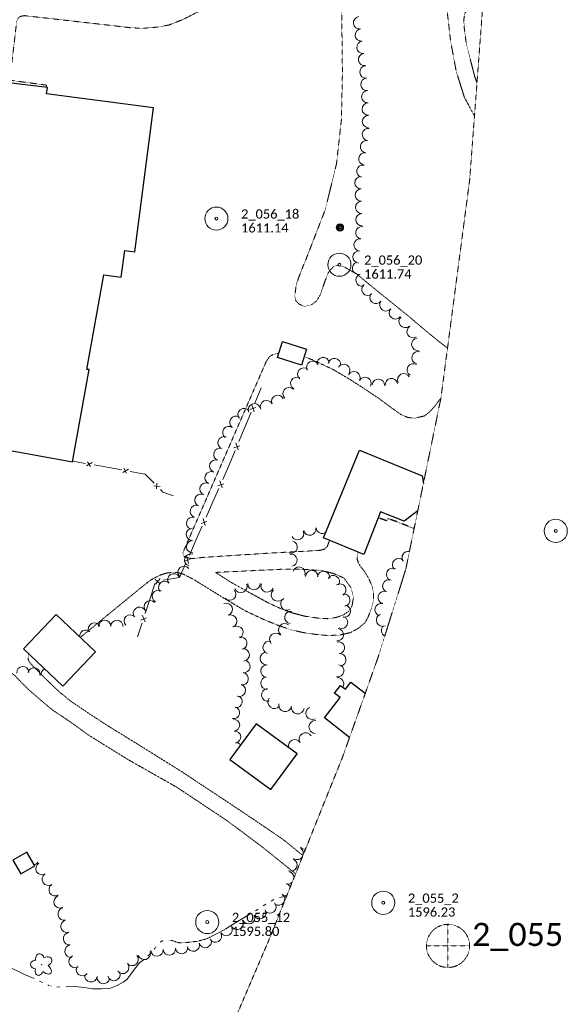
# Model space of a CAD drawing. Extents: x 386237 to 390135, y 96958 to 113752.
# Tile 65 of 116: x 388697 to 389052, y 102694 to 103333. Entities that reach past the tile are written whole.
import ezdxf

# ---------------------------------------------------------------- set-up
doc = ezdxf.new("R2010")
doc.units = 0
doc.header["$MEASUREMENT"] = 0
doc.linetypes.add('Wisdot3', pattern=[0.1875, 0.125, -0.0625])
doc.linetypes.add('Wisdot6', pattern=[0.375, 0.125, -0.0625, 0.03125, -0.0625, 0.03125, -0.0625])
for name, color, linetype, lineweight in [('E_BLD', 231, 'Continuous', 25), ('E_DWY', 51, 'Wisdot3', 18), ('E_LAND_Vegetation', 81, 'Continuous', 18), ('E_MAP_Limits', 81, 'Wisdot3', 18), ('E_MAP_PassPoints', 41, 'Continuous', 18), ('E_MISCPROP', 31, 'Continuous', 18), ('E_MISCPROP_HvyDash', 231, 'Wisdot3', 25), ('E_MISCPROP_Railing', 31, 'Continuous', 18), ('E_WTR', 131, 'Wisdot6', 18), ('E_WTR_Elevations', 131, 'Continuous', 18)]:
    doc.layers.add(name, color=color, linetype=linetype, lineweight=lineweight)
doc.styles.add('CalibriLight', font='calibril.ttf')

# ---------------------------------------------------------------- blocks, each defined once
blk = doc.blocks.new('PP')
at = {"layer": 'E_MAP_PassPoints', "lineweight": 0}
for radius in [7.5, 0.96]:
    blk.add_circle((0, 0), radius, dxfattribs=at)
blk = doc.blocks.new('PHOTOC')
at = {"layer": 'E_MAP_Limits', "lineweight": 0}
for p, q in [((0.12, 14.06), (0.06, -13.8)), ((-13.79, 0.03), (14.12, 0.01))]:
    blk.add_line(p, q, dxfattribs=at)
blk.add_circle((0.17, 0.03), 14, dxfattribs=at)
blk = doc.blocks.new('POLE')
at = {"color": 0, "linetype": 'ByBlock', "lineweight": -2, "transparency": 16777216}
for radius in [4.46, 3.35, 2.23, 1.12]:
    blk.add_circle((0, 0), radius, dxfattribs=at)
blk = doc.blocks.new('DTRE')
at = {"color": 0, "linetype": 'ByBlock', "lineweight": -2, "transparency": 16777216}
blk.add_circle((-0.18, 0), 0.183, dxfattribs=at)
for centre, major_axis, ratio in [((-1.87, 5.32), (1.36, -4.98), 0.782863), ((-5.87, 0.15), (4.93, -0.12), 0.832022), ((4.06, 2.74), (-5.27, -2.93), 0.691916), ((-2.49, -5.24), (1.8, 4.86), 0.716896), ((3.54, -3.71), (-5.01, 4.58), 0.560249)]:
    blk.add_ellipse(centre, major_axis=major_axis, ratio=ratio, start_param=1.570796, end_param=4.712389, dxfattribs=at)

msp = doc.modelspace()

# ---------------------------------------------------------------- linework, layer by layer
at = {"layer": 'E_BLD', "ltscale": 5}
for p, q in [((388714.66, 103288.69), (388689.35, 103291.9)), ((388713.98, 103284.65), (388714.66, 103288.69)), ((388783.3, 103275.61), (388713.98, 103284.65)), ((388771.27, 103182.14), (388783.3, 103275.61)), ((388762.41, 103165.74), (388764.88, 103182.99)), ((388764.88, 103182.99), (388771.27, 103182.14)), ((388740.22, 103105.75), (388751.16, 103167.18)), ((388751.16, 103167.18), (388762.41, 103165.74)), ((388863.85, 103113.66), (388867.19, 103123.98)), ((388867.19, 103123.98), (388882.68, 103118.95)), ((388882.68, 103118.95), (388879.33, 103108.64)), ((388879.33, 103108.64), (388863.85, 103113.66)), ((388730.76, 103045.84), (388741.59, 103105.75)), ((388741.59, 103105.75), (388740.22, 103105.75)), ((388670.85, 103056.67), (388730.76, 103045.84)), ((388893.7, 102996.5), (388916.97, 103053.37)), ((388916.97, 103053.37), (388957.63, 103036.74)), ((388957.63, 103036.74), (388958.5, 103031.83)), ((388930.67, 103013.46), (388919.81, 102985.82)), ((388946.09, 103007.41), (388930.67, 103013.46)), ((388954.87, 103014.12), (388946.09, 103007.41)), ((388919.81, 102985.82), (388893.7, 102996.5)), ((388699.06, 102924.47), (388720.27, 102946.8)), ((388720.27, 102946.8), (388745.73, 102922.62)), ((388724.52, 102900.29), (388699.06, 102924.47)), ((388745.73, 102922.62), (388724.52, 102900.29)), ((388907.9, 102898.36), (388911.44, 102902.95)), ((388911.44, 102902.95), (388920.81, 102895.71)), ((388900.83, 102895.64), (388904.79, 102900.76)), ((388904.44, 102892.85), (388900.83, 102895.64)), ((388904.79, 102900.76), (388907.9, 102898.36)), ((388894.24, 102879.66), (388904.44, 102892.85)), ((388849.96, 102875.9), (388833, 102852.79)), ((388876.51, 102856.4), (388849.96, 102875.9)), ((388910.6, 102867.03), (388894.24, 102879.66)), ((388833, 102852.79), (388859.55, 102833.29)), ((388859.55, 102833.29), (388876.51, 102856.4)), ((388701.26, 102792.62), (388692.14, 102787.42)), ((388706.39, 102783.62), (388701.26, 102792.62)), ((388692.14, 102787.42), (388697.27, 102778.42)), ((388697.27, 102778.42), (388706.39, 102783.62))]:
    msp.add_line(p, q, dxfattribs=at)
at = {"layer": 'E_DWY', "flags": 128}
for points in [[(388713.86, 103288.79), (388714.03, 103290.28), (388690.19, 103293.49), (388694.61, 103331.65), (388695.46, 103333.65), (388697.06, 103334.87), (388699.5, 103335.41), (388755.38, 103329.1), (388769.32, 103327.43), (388777.62, 103327.25), (388786.28, 103327.99), (388793.4, 103329.32), (388802.5, 103332.92), (388810.24, 103336.82), (388820.23, 103341.85), (388827.63, 103346.16), (388836.46, 103352.4), (388843.46, 103359.19), (388847.88, 103366.6), (388851.41, 103375.4), (388854.26, 103386.5), (388855.09, 103395.77), (388854.29, 103402.05), (388851.59, 103409.62), (388845.89, 103418.95), (388840.8, 103425.23), (388828.41, 103437.72), (388816.01, 103447.54), (388804.6, 103454.81), (388787.96, 103462.56), (388771.64, 103468.73), (388751.64, 103474.66), (388719.7, 103484.62)], [(388918.54, 103378.77), (388914.83, 103379.16), (388909.68, 103375.89), (388906.19, 103368.54), (388905.13, 103358.84), (388905.46, 103343.66), (388905.95, 103297.66), (388905.31, 103267.99), (388902.11, 103239.16), (388894.87, 103209.63), (388882.64, 103178.08), (388879.24, 103169.78), (388876.02, 103161.09), (388875.04, 103153.31), (388875.77, 103150.24), (388877.91, 103148.13), (388881.34, 103146.7), (388885.76, 103147.7), (388889.2, 103150.25), (388891.66, 103154.34), (388894.6, 103163), (388896.88, 103168.86), (388900.07, 103172.47), (388902.71, 103173.43), (388907.22, 103172.25), (388914.92, 103167.97), (388927.2, 103157.86), (388949.03, 103140.24), (388959.84, 103131.07), (388967.77, 103124.62), (388974.14, 103119.6)], [(388991.64, 103270.31), (388991.54, 103270.43), (388985.1, 103282.38), (388979.8, 103299.24), (388976.13, 103318.87), (388974.54, 103332.96), (388973.67, 103340.13), (388971.21, 103345.36), (388964.28, 103354.11), (388956.46, 103359.47), (388943.96, 103366.4), (388918.71, 103378.74), (388918.54, 103378.77)], [(388996.69, 103339.02), (388996.38, 103339.19), (388993.26, 103340.23), (388991.03, 103340.55), (388988.35, 103340), (388986.68, 103338.87), (388985.39, 103336.82), (388984.78, 103333.33), (388984.88, 103328.41), (388986.28, 103317.45), (388991.8, 103295.81), (388993.27, 103291.86)], [(388897.64, 102994.89), (388896.04, 102990.74), (388894.28, 102989.18), (388891.88, 102988.52), (388889.44, 102988.27), (388859.04, 102986.65), (388816.29, 102983.89), (388808.16, 102983.05), (388805.91, 102983.51), (388803.35, 102984.48), (388802.9, 102984.84), (388802.68, 102985.64), (388802.42, 102986.85), (388856.52, 103110.97), (388858.79, 103114.22), (388861.11, 103115.56), (388863.53, 103116.08), (388864.6, 103115.99)], [(388910, 103099.82), (388899.81, 103105.84), (388886.56, 103112.01), (388881.13, 103114.18)], [(388969.89, 103087.35), (388965.86, 103081.94), (388962.29, 103078.01), (388959.11, 103075.63), (388952.82, 103074.16), (388948.38, 103074.66), (388943.94, 103076.53), (388938.91, 103080.12), (388929.57, 103086.98), (388920, 103093.39), (388911.04, 103099.18), (388910, 103099.82)], [(388741.84, 102868.14), (388729.59, 102876.97), (388717.66, 102884.92), (388702.34, 102898.01), (388693.45, 102907.1), (388690.32, 102909.52), (388686.89, 102910.94), (388676.54, 102914.26), (388671.28, 102916.05), (388662.79, 102919.98), (388658.5, 102923.1), (388655.82, 102926.52), (388653.76, 102929.19), (388650.26, 102932.53), (388645.62, 102935.06), (388639.04, 102939.05), (388635.38, 102942.64), (388632.71, 102945.93), (388630.2, 102950.33), (388627.98, 102954.63), (388625.95, 102961), (388624.86, 102966.23), (388624.35, 102971.25), (388623.84, 102977.5), (388623.88, 102983.81), (388624.62, 102989.91), (388624.67, 102994.72), (388624.37, 102998.94), (388623.54, 103001.73), (388622.05, 103004.18), (388619.83, 103007.1), (388616.09, 103010.14), (388612.39, 103012.78), (388606.23, 103015.43), (388574.56, 103026.15), (388570.62, 103027.12), (388567.95, 103027.2)], [(388916.28, 102987.26), (388915.72, 102985.91), (388915.49, 102982.87), (388916.47, 102979.96), (388918.11, 102977.38), (388920.14, 102974.99), (388923.11, 102970.09), (388925.47, 102964.44), (388926.22, 102959.85), (388925.92, 102954.75), (388924.5, 102949.95), (388922.55, 102944.95), (388920.58, 102941.46), (388916.42, 102937.88), (388910.96, 102934.98), (388904.4, 102933.49), (388896.9, 102933.12), (388888.88, 102933.81), (388880.25, 102935.11), (388872.81, 102936.81), (388864.72, 102939.54), (388854.27, 102943.81), (388842.6, 102949.32), (388828.29, 102957.85), (388809.7, 102969.37), (388802.61, 102973.03), (388798.81, 102974), (388795.78, 102974.1), (388792.26, 102973.74), (388788.53, 102972.67), (388784.87, 102970.93), (388782.01, 102969.4), (388779.59, 102967.64), (388776.68, 102965.28), (388772.76, 102962.14), (388766.06, 102956.65), (388735.91, 102931.94)], [(388823.61, 102974.09), (388865.75, 102976.1), (388878.76, 102976.21), (388891.86, 102975.37), (388900.01, 102973.46), (388906.9, 102970.47), (388911.51, 102964.23), (388913.11, 102958.09), (388912.31, 102952.53), (388910.08, 102948.87), (388906.36, 102946.43), (388901.99, 102944.89), (388896.6, 102944.06), (388891.09, 102944.31), (388881.63, 102945.67), (388873.61, 102947.72), (388866.34, 102950.4), (388857.41, 102954.55)], [(388857.41, 102954.55), (388847.1, 102960.2), (388833.58, 102967.72), (388823.61, 102974.09)], [(388753.16, 102874.94), (388740.75, 102883.05), (388729.84, 102890.43), (388721.62, 102897.12), (388712.79, 102905.66), (388703.77, 102914.74), (388702.47, 102916.66), (388702.05, 102918.12), (388702.04, 102920.87), (388702.24, 102921.45)], [(388880.34, 102790.39), (388867.55, 102800.74), (388849.52, 102813.02), (388829.91, 102826.11), (388801.74, 102844.76), (388772.81, 102862.81), (388753.16, 102874.94)], [(388741.84, 102868.14), (388766.56, 102852.82), (388798.34, 102834.78), (388830.73, 102813.27), (388853.86, 102796.03), (388872.72, 102780.83), (388875.53, 102778.44)]]:
    msp.add_lwpolyline(points, dxfattribs=at)
at = {"layer": 'E_LAND_Vegetation'}
for centre, radius, start, end in [((388917.12, 103330.78), 4.01, 97.77158, 277.75626), ((388918.21, 103322.83), 4.01, 97.77158, 277.75626), ((388919.29, 103314.87), 4.01, 97.482, 277.46668), ((388920.33, 103306.92), 4.01, 97.482, 277.46668), ((388921.23, 103298.84), 4.01, 94.52375, 274.50843), ((388921.86, 103290.84), 4.01, 94.52375, 274.50843), ((388922.42, 103282.75), 4.01, 92.10884, 272.09352), ((388922.72, 103274.73), 4.01, 92.10884, 272.09352), ((388922.87, 103266.62), 4.01, 89.7006, 269.68527), ((388922.8, 103258.3), 4.01, 81.4162, 261.40088), ((388921.6, 103250.36), 4.01, 81.4162, 261.40088), ((388920.51, 103242.44), 4.01, 82.21938, 262.20406), ((388919.23, 103234.45), 4.01, 80.1993, 260.18398), ((388917.98, 103226.96), 4.01, 91.6672, 271.65188), ((388918.21, 103218.94), 4.01, 91.6672, 271.65188), ((388918.44, 103210.92), 4.01, 91.6672, 271.65188), ((388918.7, 103202.9), 4.01, 91.84572, 271.83039), ((388918.54, 103194.54), 4.01, 81.84939, 261.83406), ((388917.4, 103186.6), 4.01, 81.84939, 261.83406), ((388916.77, 103178.78), 4.01, 86.61958, 266.60426), ((388916.38, 103171.5), 4.01, 106.32355, 286.30823), ((388918.63, 103163.8), 4.01, 106.32355, 286.30823), ((388922.51, 103157.8), 4.01, 127.64784, 307.63252), ((388927.74, 103152.55), 4.01, 142.54879, 322.53347), ((388934.11, 103147.67), 4.01, 142.54879, 322.53347), ((388940.35, 103142.47), 4.01, 139.70417, 319.68884), ((388946.65, 103136.91), 4.01, 129.03534, 309.02001), ((388951.79, 103130.34), 4.01, 119.98796, 299.97263), ((388954.85, 103122.16), 4.01, 95.88971, 275.87439), ((388893.45, 103109.59), 4.01, 8.61553, 188.6002), ((388900.76, 103109.04), 4.01, 351.5401, 171.52478), ((388955.02, 103113.44), 4.01, 74.09085, 254.07553), ((388880.91, 103102.85), 4.01, 49.29449, 229.27917), ((388886.69, 103107.17), 4.01, 28.40653, 208.39121), ((388906.85, 103105.22), 4.01, 328.62118, 148.60586), ((388951.91, 103105.53), 4.01, 59.41809, 239.40276), ((388876.36, 103096.81), 4.01, 61.01699, 241.00166), ((388913.48, 103100.48), 4.01, 332.39831, 152.38299), ((388920.59, 103096.77), 4.01, 332.39831, 152.38299), ((388929.3, 103095.54), 4.01, 356.30779, 176.29246), ((388937.74, 103096.02), 4.01, 9.46136, 189.44604), ((388945.72, 103099.13), 4.01, 26.54676, 206.53144), ((388871.26, 103090.08), 4.01, 48.16125, 228.14592), ((388863.98, 103085.12), 4.01, 24.79193, 204.77661), ((388842.17, 103076.54), 4.01, 38.11584, 218.10051), ((388848.83, 103079.62), 4.01, 21.04639, 201.03106), ((388856.69, 103081.75), 4.01, 24.79193, 204.77661), ((388836.83, 103071.51), 4.01, 55.03324, 235.01791), ((388832.24, 103064.94), 4.01, 55.03324, 235.01791), ((388829.14, 103058.21), 4.01, 70.2667, 250.25138), ((388826.43, 103050.66), 4.01, 70.2667, 250.25138), ((388823.71, 103043.11), 4.01, 70.22378, 250.20846), ((388820.71, 103035.49), 4.01, 65.56286, 245.54754), ((388817.39, 103028.18), 4.01, 65.56286, 245.54754), ((388814.15, 103020.91), 4.01, 67.00567, 246.99035), ((388811.19, 103013.67), 4.01, 72.5916, 252.57627), ((388808.79, 103006.02), 4.01, 72.5916, 252.57627), ((388900.48, 103004.68), 3.98, 191.8523, 194.94143), ((388808.59, 102998.74), 4.01, 91.26875, 271.25343), ((388876.9, 102999.2), 3.98, 205.87696, 25.86163), ((388884.78, 103002.08), 3.98, 192.34675, 12.33143), ((388892.86, 103003.37), 3.98, 185.88469, 305.96186), ((388808.77, 102990.72), 4.01, 91.49051, 271.47519), ((388872.74, 102990.63), 3.98, 255.08535, 75.07003), ((388807.54, 102982.16), 4.01, 70.87818, 250.86286), ((388872.58, 102981.97), 3.98, 279.32099, 99.30567), ((388948.74, 102983.63), 4.1, 80.25454, 212.43903), ((388803.25, 102974.15), 4.01, 40.00148, 219.98616), ((388942.53, 102979.04), 4.1, 44.12343, 224.10811), ((388796.55, 102969.22), 4.01, 31.30181, 211.28649), ((388877.79, 102973.64), 3.98, 340.42981, 160.41448), ((388886.04, 102971.41), 3.98, 358.75641, 178.74108), ((388893.78, 102970.86), 3.98, 353.48436, 173.46904), ((388900.12, 102968.13), 3.98, 328.7971, 148.78178), ((388938.6, 102972.84), 4.1, 64.13133, 244.11601), ((388790.71, 102964.43), 4.01, 43.29256, 223.27724), ((388840.05, 102965.01), 4.04, 200.42263, 20.40731), ((388848.55, 102966.86), 4.04, 180.50505, 0.48973), ((388857.14, 102965.32), 4.04, 159.31963, 339.30431), ((388904.34, 102962.67), 3.98, 302.92007, 122.90475), ((388936.1, 102965.21), 4.1, 68.08451, 248.06918), ((388786.48, 102958.61), 4.01, 62.19451, 242.17919), ((388832.84, 102960.02), 4.04, 222.51811, 42.50279), ((388863.85, 102959.42), 4.04, 130.71309, 310.69776), ((388906.92, 102956.12), 3.98, 278.55339, 98.53807), ((388933.2, 102957.83), 4.1, 75.33014, 255.31481), ((388781.32, 102951.8), 4.01, 45.69886, 225.68353), ((388830.56, 102950.08), 4.04, 291.06344, 111.04811), ((388869.95, 102953.54), 4.04, 119.4499, 299.43458), ((388907.25, 102948.98), 3.98, 258.9222, 78.90687), ((388931.13, 102949.9), 4.1, 75.33014, 255.31481), ((388768.27, 102942.58), 4.01, 43.00271, 222.98739), ((388774.23, 102947.56), 4.01, 36.5401, 216.52478), ((388833.46, 102942.53), 4.04, 291.06344, 111.04811), ((388872.57, 102944.88), 4.04, 82.89176, 262.87644), ((388932.14, 102943.18), 4.1, 112.27298, 292.25766), ((388745.06, 102937.3), 4.01, 27.3942, 207.37888), ((388751.68, 102939.08), 4.01, 1.02338, 181.00805), ((388759.63, 102939.02), 4.01, 358.90939, 178.89407), ((388868.5, 102936.9), 4.04, 51.44338, 231.42805), ((388905.44, 102941.7), 3.98, 247.2064, 67.19108), ((388739.47, 102932.74), 4.01, 48.81568, 185.46708), ((388837.54, 102935.2), 4.04, 299.38398, 119.36865), ((388862.78, 102930.71), 4.04, 41.64913, 221.63381), ((388902.71, 102933.65), 3.98, 264.00092, 83.9856), ((388935.3, 102936.46), 4.1, 131.43348, 242.96738), ((388840.02, 102928.09), 4.04, 285.47329, 105.45797), ((388858.43, 102925.42), 4.04, 73.72468, 253.70936), ((388903.32, 102925.15), 3.98, 282.0551, 102.03977), ((388841.54, 102920.57), 4.04, 275.12448, 95.10916), ((388856.53, 102918.21), 4.04, 89.97882, 269.9635), ((388904.29, 102917.45), 3.98, 276.89494, 96.87962), ((388842.03, 102912.99), 4.04, 262.12731, 82.11199), ((388856.96, 102910.06), 4.04, 87.75823, 267.74291), ((388902.92, 102910.28), 3.98, 258.9222, 78.90687), ((388698.62, 102909.09), 3.95, 4.12136, 184.10604), ((388705.84, 102908.23), 3.95, 348.27879, 168.26347), ((388714.22, 102907.74), 3.95, 111.11596, 183.96522), ((388840.87, 102905.06), 4.04, 260.36287, 80.34755), ((388839.13, 102897.58), 4.04, 249.96712, 69.95179), ((388857, 102902.25), 4.04, 94.88929, 274.87397), ((388902.82, 102901.91), 3.98, 326.57753, 90.82961), ((388857.68, 102894.65), 4.19, 98.90606, 278.89074), ((388837.28, 102890.21), 3.76, 258.18699, 78.17167), ((388861.81, 102889.91), 4.19, 141.94092, 321.9256), ((388868.78, 102887.94), 4.19, 168.42158, 348.40626), ((388835.55, 102882.98), 3.76, 255.72369, 75.70836), ((388876.91, 102886.49), 4.19, 171.11287, 351.09755), ((388886.45, 102882.78), 4.19, 117.27569, 297.26037), ((388835.54, 102874.93), 3.76, 271.88889, 91.87357), ((388888.44, 102873.77), 4.19, 86.86159, 266.84627), ((388836.23, 102867.3), 3.76, 276.31212, 96.29679), ((388882.04, 102865.84), 4.19, 31.07233, 211.05701), ((388837.15, 102859.79), 3.76, 41.40099, 97.47077), ((388875.06, 102861.44), 4.19, 34.07478, 193.56454), ((388870.55, 102856.02), 4.19, 62.26771, 77.03599), ((388882.01, 102798.35), 4.05, 218.86816, 268.61427), ((388876.55, 102791.75), 4.05, 344.43555, 52.22068), ((388872.56, 102784.18), 4.05, 245.99719, 65.98187), ((388876.55, 102791.75), 4.05, 232.236, 331.73295), ((388705.05, 102788.31), 4.05, 283.05829, 325.05257), ((388711.09, 102781.88), 4.05, 119.91618, 299.90086), ((388870.52, 102775.91), 4.05, 1.67903, 78.14974), ((388715.16, 102775.02), 4.05, 123.05172, 303.03639), ((388719.58, 102768.23), 4.05, 123.05172, 303.03639), ((388868.3, 102768.35), 4.05, 21.48452, 72.49528), ((388870.52, 102775.91), 4.05, 258.16506, 314.48947), ((388722.78, 102760.35), 4.05, 111.73127, 291.71595), ((388864.49, 102762.11), 4.05, 233.47904, 53.46372), ((388868.3, 102768.35), 4.05, 252.5106, 294.68398), ((388725.48, 102752.39), 4.05, 102.64837, 282.63304), ((388852.32, 102753.24), 4.05, 207.26607, 27.25075), ((388858.92, 102756.94), 4.05, 220.78611, 40.77079), ((388727.25, 102744.49), 4.05, 102.64837, 282.63304), ((388837.59, 102746.35), 4.05, 209.63588, 29.62056), ((388845.05, 102750.03), 4.05, 203.24086, 23.22553), ((388830.52, 102742.32), 4.05, 210.86678, 30.85145), ((388728.92, 102736.35), 4.05, 96.78824, 276.77292), ((388816.93, 102734.6), 4.05, 196.77965, 16.76433), ((388823.57, 102738.17), 4.05, 210.86678, 30.85145), ((388729.87, 102728.31), 4.05, 96.78824, 276.77292), ((388785.61, 102729.1), 4.05, 184.84043, 4.82511), ((388793.67, 102729.78), 4.05, 184.84043, 4.82511), ((388801.64, 102730.67), 4.05, 187.10944, 7.09412), ((388809.18, 102732.26), 4.05, 196.77965, 16.76433), ((388732.59, 102721.59), 4.05, 117.11446, 297.09914), ((388769.49, 102722.95), 4.05, 220.80914, 40.79382), ((388777.36, 102726.85), 4.05, 198.07074, 18.05542), ((388737.27, 102716.34), 4.05, 141.4099, 321.39458), ((388763.38, 102717.77), 4.05, 218.49106, 38.47574), ((388742.81, 102712.32), 4.05, 172.18581, 352.17049), ((388750.83, 102711.22), 4.05, 172.18581, 352.17049), ((388757.71, 102713.18), 4.05, 196.77918, 16.76386)]:
    msp.add_arc(centre, radius, start, end, dxfattribs=at)
at = {"layer": 'E_MAP_Limits', "lineweight": 0, "flags": 128}
for points in [[(388929.05, 102918.88), (388947.08, 102976.19), (388969.89, 103087.36), (388988.51, 103228.66), (388996.61, 103336.26), (389000.08, 103458.32), (388997.77, 103572.53), (388990.29, 103842.03)], [(388707.86, 102395.8), (388822.93, 102653.08), (388858.77, 102736.77), (388906.19, 102854.63), (388929.05, 102918.88)]]:
    msp.add_lwpolyline(points, dxfattribs=at)
at = {"layer": 'E_MISCPROP_HvyDash', "flags": 128}
for points in [[(388957.9, 103035.19), (388959.09, 103034.72)], [(388952.5, 103002.59), (388935.68, 103009.05), (388934.88, 103007.46), (388929.16, 103009.62)]]:
    msp.add_lwpolyline(points, dxfattribs=at)
at = {"layer": 'E_MISCPROP_Railing', "ltscale": 5}
for p, q in [((388845.85, 103079.72), (388849.7, 103081.02)), ((388848.66, 103078.36), (388847.16, 103082.86)), ((388835.51, 103055), (388839.36, 103056.3)), ((388838.31, 103053.65), (388836.82, 103058.15)), ((388739.97, 103043.23), (388743.59, 103045.39)), ((388740.6, 103045.93), (388742.48, 103042.83)), ((388763.45, 103038.98), (388767.08, 103041.15)), ((388764.09, 103041.69), (388765.97, 103038.59)), ((388783.5, 103030.17), (388787.72, 103029.84)), ((388785.59, 103032.01), (388785.33, 103028.4)), ((388825.04, 103030.37), (388828.92, 103031.59)), ((388827.83, 103028.96), (388826.42, 103033.49)), ((388814.21, 103005.86), (388818.09, 103007.09)), ((388816.99, 103004.45), (388815.59, 103008.98)), ((388806.16, 102979.95), (388804.75, 102984.48)), ((388803.38, 102981.35), (388807.25, 102982.58)), ((388784.44, 102969.56), (388787.59, 102966.99)), ((388784.78, 102966.46), (388787.8, 102970.11)), ((388777.98, 102941.92), (388776.12, 102946.28)), ((388775.07, 102943.04), (388778.8, 102944.65))]:
    msp.add_line(p, q, dxfattribs=at)
at = {"layer": 'E_MISCPROP_Railing', "flags": 128}
for points in [[(388849.13, 103083.82), (388853.33, 103093.86)], [(388842.99, 103069.15), (388846.69, 103077.98)], [(388838.78, 103059.1), (388842.99, 103069.15)], [(388832.65, 103044.43), (388836.34, 103053.26)], [(388730.86, 103046.39), (388739.25, 103044.87)], [(388744.8, 103043.87), (388754.35, 103042.14)], [(388754.35, 103042.14), (388762.74, 103040.62)], [(388828.4, 103034.4), (388829.25, 103036.32), (388832.65, 103044.43)], [(388768.29, 103039.62), (388777.83, 103037.9)], [(388777.83, 103037.9), (388778.05, 103037.86), (388783.87, 103031.93)], [(388787.82, 103027.9), (388789.53, 103026.16), (388796.36, 103023.71)], [(388821.97, 103019.85), (388825.84, 103028.61)], [(388817.57, 103009.9), (388821.97, 103019.85)], [(388811.14, 102995.35), (388815.01, 103004.11)], [(388806.74, 102985.39), (388811.14, 102995.35)], [(388800.3, 102970.84), (388804.18, 102979.6)], [(388781.37, 102957.75), (388784.33, 102966.86)], [(388789.65, 102968.96), (388800.24, 102970.7), (388800.3, 102970.84)], [(388778, 102947.4), (388781.37, 102957.75)], [(388773.09, 102932.27), (388776.05, 102941.38)]]:
    msp.add_lwpolyline(points, dxfattribs=at)
at = {"layer": 'E_WTR', "flags": 128}
for points in [[(388793.3, 102735.54), (388794.92, 102735.47), (388799.21, 102733.85), (388803.18, 102733.73), (388811.61, 102734.7), (388817.95, 102736.32), (388821.23, 102737.98)], [(388783.85, 102729.66), (388784.97, 102731.06), (388785.11, 102731.21)], [(388714.9, 102706.26), (388715.53, 102705.95), (388716.79, 102705.69)]]:
    msp.add_lwpolyline(points, dxfattribs=at)
at = {"layer": 'E_WTR_Elevations', "flags": 128}
for points in [[(388859.77, 102760.8), (388861.53, 102761.74)], [(388865.24, 102763.11), (388867.36, 102763.64), (388869.71, 102763.97)], [(388849.56, 102754.59), (388851.25, 102755.65)], [(388854.63, 102757.75), (388856.33, 102758.79)], [(388821.23, 102737.98), (388826.39, 102740.59), (388830.23, 102742.81), (388836.75, 102746.89), (388842.74, 102750.33), (388846.18, 102752.48)], [(388787.77, 102734.17), (388787.79, 102734.2), (388789.45, 102735.23)], [(388679.62, 102722.5), (388688.17, 102718.77), (388699.75, 102713.21), (388705.9, 102710.53)], [(388755.4, 102704.33), (388759.88, 102705.98), (388763.73, 102708.12), (388766.24, 102710.04), (388770.33, 102715.83), (388774.33, 102720.68), (388776.8, 102722.67)], [(388779.77, 102725.31), (388781.22, 102726.68)], [(388709.51, 102708.85), (388711.3, 102707.99)], [(388720.7, 102704.99), (388722.69, 102705.08)], [(388726.67, 102705.25), (388726.82, 102705.26), (388732.87, 102705.42), (388738.17, 102704.66), (388743.89, 102703.94), (388749.55, 102703.81), (388754.92, 102704.15), (388755.4, 102704.33)]]:
    msp.add_lwpolyline(points, dxfattribs=at)

# ---------------------------------------------------------------- block references
at = {"layer": 'E_LAND_Vegetation', "xscale": 0.6769248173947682, "yscale": 0.6769248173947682, "zscale": 0.6769248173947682}
msp.add_blockref('DTRE', (388710.95, 102719.58), dxfattribs=at)
at = {"layer": 'E_MAP_Limits', "lineweight": 0}
msp.add_blockref('PHOTOC', (388974.31, 102731.7), dxfattribs=at)
msp.add_blockref('PHOTOC', (388974.31, 102731.7), dxfattribs=at)
at = {"layer": 'E_MAP_PassPoints', "lineweight": 0}
for p in [(388824.2, 103203.7), (388904.02, 103173.76), (389044.37, 103001.04), (389044.37, 103001.04), (388932.45, 102759.71), (388932.45, 102759.71), (388818.25, 102747.22), (388818.25, 102747.22)]:
    msp.add_blockref('PP', p, dxfattribs=at)
at = {"layer": 'E_MISCPROP', "xscale": 0.5377037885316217, "yscale": 0.5377037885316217, "zscale": 0.5377037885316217}
msp.add_blockref('POLE', (388904.37, 103197.93), dxfattribs=at)

# ---------------------------------------------------------------- texts
at = {"layer": 'E_MAP_Limits', "lineweight": 0, "style": 'CalibriLight'}
msp.add_text('2_055', height=15, dxfattribs=at).set_placement((388990.14, 102731.66))
msp.add_text('2_055', height=15, dxfattribs=at).set_placement((388990.14, 102731.66))
at = {"layer": 'E_MAP_PassPoints', "lineweight": 0, "style": 'CalibriLight'}
for s, p in [('2_056_18', (388840.2, 103203.7)), ('1611.14', (388840.2, 103194.7)), ('2_056_20', (388920.02, 103173.76)), ('1611.74', (388920.02, 103164.76)), ('2_055_2', (388948.45, 102759.71)), ('2_055_2', (388948.45, 102759.71)), ('1596.23', (388948.45, 102750.71)), ('1596.23', (388948.45, 102750.71)), ('2_055_12', (388834.25, 102747.22)), ('2_055_12', (388834.25, 102747.22)), ('1595.80', (388834.25, 102738.22)), ('1595.80', (388834.25, 102738.22))]:
    msp.add_text(s, height=6, dxfattribs=at).set_placement(p)

doc.saveas('drawing.dxf')
